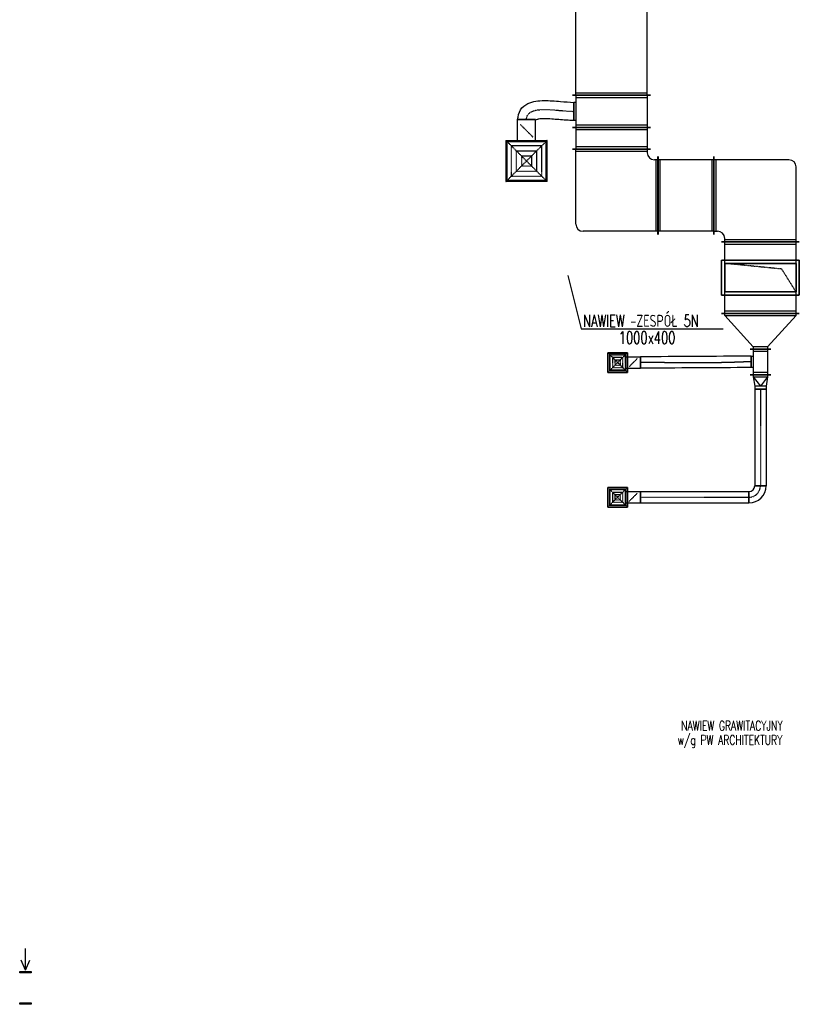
# Model space of a CAD drawing. Extents: x -7228 to 74941, y -112898 to 85621.
# Tile 173 of 256: x 18306 to 19398, y 34864 to 36243. Entities that reach past the tile are written whole.
import ezdxf

# ---------------------------------------------------------------- set-up
doc = ezdxf.new("R2010")
doc.units = 0
doc.linetypes.add('DASHDOT', pattern=[1, 0.5, -0.25, 0, -0.25])
doc.linetypes.add('DASHED', pattern=[0.75, 0.5, -0.25])
doc.layers.get('0').update_dxf_attribs({"color": 101, "linetype": 'CONTINUOUS'})
for name, color, linetype in [('E35', 6, 'CONTINUOUS'), ('FLUID-5N', 7, 'CONTINUOUS'), ('FLUID-N5', 7, 'CONTINUOUS'), ('FLUID-N5-SYM', 7, 'CONTINUOUS'), ('Ins-went', 141, 'CONTINUOUS'), ('m-went-odnośniki', 255, 'CONTINUOUS'), ('m-went-opis', 86, 'CONTINUOUS')]:
    doc.layers.add(name, color=color, linetype=linetype)
doc.styles.add('tab-bud$0$ROMANS', font='romans', dxfattribs={"width": 0.7})
doc.linetypes.add('ZIGZAG', pattern='A,0.00254,-5.08,[131,ltypeshp.shx,S=5.08,R=0,X=-5.08,Y=0],-10.16,[131,ltypeshp.shx,S=5.08,R=180,X=5.08,Y=0],-5.08', length=20.32254)

# ---------------------------------------------------------------- blocks, each defined once
blk = doc.blocks.new('_STRZAŁKA_WENT')
for q in [(-6, -14), (0, -30.2), (6, -14)]:
    blk.add_line((0, 0), q)
blk = doc.blocks.new('*U6459')
at = {"color": 5, "linetype": 'Continuous', "lineweight": -2}
for p, q in [((-225, -545), (-225, 545)), ((225, 545), (225, -545)), ((125, -530), (-125, -530))]:
    blk.add_line(p, q, dxfattribs=at)
at = {"color": 0, "linetype": 'ByBlock', "lineweight": -2}
for p, q in [((-225, 500), (225, 500)), ((-225, -500), (225, -500)), ((-125, -500), (-125, -530)), ((125, -530), (125, -500))]:
    blk.add_line(p, q, dxfattribs=at)
at = {"color": 4, "linetype": 'Continuous'}
for p, q in [((-195, -500), (-195, 500)), ((195, 500), (195, -500))]:
    blk.add_line(p, q, dxfattribs=at)
blk = doc.blocks.new('*U6460')
at = {"color": 5, "linetype": 'Continuous', "lineweight": -2}
for p, q in [((-1420.5, -545), (-1420.5, 545)), ((1420.5, 545), (1420.5, -545))]:
    blk.add_line(p, q, dxfattribs=at)
at = {"color": 0, "linetype": 'ByBlock', "lineweight": -2}
for p, q in [((-1420.5, 500), (1420.5, 500)), ((-1420.5, -500), (1420.5, -500))]:
    blk.add_line(p, q, dxfattribs=at)
at = {"color": 4, "linetype": 'Continuous'}
for p, q in [((-1390.5, -500), (-1390.5, 500)), ((1390.5, 500), (1390.5, -500))]:
    blk.add_line(p, q, dxfattribs=at)
blk = doc.blocks.new('*U6471')
at = {"color": 4, "linetype": 'Continuous'}
for p, q in [((-288, 288), (288, 288)), ((-288, 288), (-288, -288)), ((288, -288), (288, 288)), ((288, -288), (-288, -288))]:
    blk.add_line(p, q, dxfattribs=at)
at = {"color": 4, "linetype": 'DASHED'}
for p, q in [((-288, 288), (0, 0)), ((288, 288), (0, 0)), ((-216, 216), (216, 216)), ((-216, 216), (-216, -216)), ((-144, 144), (144, 144)), ((-144, 144), (-144, -144)), ((144, -144), (144, 144)), ((216, -216), (216, 216)), ((-288, -288), (0, 0)), ((-72, 72), (72, 72)), ((-72, 72), (-72, -72)), ((288, -288), (0, 0)), ((72, -72), (72, 72)), ((72, -72), (-72, -72)), ((216, -216), (-216, -216)), ((144, -144), (-144, -144)), ((0, -425), (-88, -337)), ((0, -425), (88, -513))]:
    blk.add_line(p, q, dxfattribs=at)
at = {"color": 0, "linetype": 'ByBlock', "lineweight": -2}
for p, q in [((-270, -270), (-270, 270)), ((270, 270), (-270, 270)), ((270, 270), (270, -270)), ((-270, -270), (270, -270)), ((-125, -270), (-125, -580)), ((125, -270), (125, -580))]:
    blk.add_line(p, q, dxfattribs=at)
at = {"color": 5, "linetype": 'Continuous', "lineweight": -2}
blk.add_line((125, -580), (-125, -580), dxfattribs=at)
at = {"color": 4, "linetype": 'Continuous'}
blk.add_lwpolyline([(-2, -425, 5, 5, 1), (2, -425, 5, 5, 1)], format="xyseb", close=True, dxfattribs=at)
blk = doc.blocks.new('*U6472')
at = {"color": 5, "linetype": 'Continuous', "lineweight": -2}
for p, q in [((0, 125), (0, -125)), ((-535, -116), (-785, -116))]:
    blk.add_line(p, q, dxfattribs=at)
at = {"color": 5, "linetype": 'ZIGZAG', "lineweight": -2, "ltscale": 0.4}
for points in [[(-785, -116), (-744, 22), (-642, 109), (-529, 142), (-415, 151), (-186, 138), (0, 125)], [(-535, -116), (-537, -117), (-534, -117), (-491, -105), (-413, -99), (-209, -111), (0, -125)]]:
    blk.add_spline(points, degree=3, dxfattribs=at)
at = {"layer": 'FLUID-N5-SYM', "color": 2, "linetype": 'DASHDOT', "start_tangent": (0, 1), "end_tangent": (1, 0)}
blk.add_spline([(-660, -116), (0, 0)], degree=3, dxfattribs=at)
blk = doc.blocks.new('*U6495')
at = {"color": 5, "linetype": 'Continuous', "lineweight": -2}
for p, q in [((-500, -545), (-500, 545)), ((500, 545), (500, -545))]:
    blk.add_line(p, q, dxfattribs=at)
at = {"color": 0, "linetype": 'ByBlock', "lineweight": -2}
for p, q in [((-500, 500), (500, 500)), ((-500, -500), (500, -500))]:
    blk.add_line(p, q, dxfattribs=at)
at = {"color": 4, "linetype": 'Continuous'}
for p, q in [((-470, -500), (-470, 500)), ((470, 500), (470, -500))]:
    blk.add_line(p, q, dxfattribs=at)
at = {"color": 4, "linetype": 'DASHED'}
for p, q in [((245, 545), (-245, 545)), ((-245, 545), (-245, -545)), ((200, 500), (-200, 500)), ((-200, 500), (-200, -500)), ((200, -500), (200, 500)), ((245, -545), (245, 545)), ((-245, -545), (245, -545)), ((-200, -500), (200, -500))]:
    blk.add_line(p, q, dxfattribs=at)
blk = doc.blocks.new('*U6496')
at = {"color": 5, "linetype": 'Continuous', "lineweight": -2}
for p, q in [((-250, -545), (-250, 545)), ((250, 145), (250, -145))]:
    blk.add_line(p, q, dxfattribs=at)
at = {"color": 0, "linetype": 'ByBlock', "lineweight": -2}
for p, q in [((-220, 500), (-250, 500)), ((-220, 500), (220, 100)), ((220, 100), (250, 100)), ((-220, -500), (220, -100)), ((220, -100), (250, -100)), ((-220, -500), (-250, -500))]:
    blk.add_line(p, q, dxfattribs=at)
at = {"color": 4, "linetype": 'Continuous'}
for p, q in [((-220, -500), (-220, 500)), ((220, 100), (220, -100))]:
    blk.add_line(p, q, dxfattribs=at)
blk = doc.blocks.new('*U6497')
at = {"color": 5, "linetype": 'Continuous', "lineweight": -2}
for p, q in [((-180, -145), (-180, 145)), ((180, 145), (180, -145)), ((80, -130), (-80, -130))]:
    blk.add_line(p, q, dxfattribs=at)
at = {"color": 0, "linetype": 'ByBlock', "lineweight": -2}
for p, q in [((-180, 100), (180, 100)), ((-180, -100), (180, -100)), ((-80, -130), (-80, -100)), ((80, -100), (80, -130))]:
    blk.add_line(p, q, dxfattribs=at)
at = {"color": 4, "linetype": 'Continuous'}
for p, q in [((-150, -100), (-150, 100)), ((150, 100), (150, -100))]:
    blk.add_line(p, q, dxfattribs=at)
blk = doc.blocks.new('*U6498')
at = {"color": 4, "linetype": 'Continuous'}
for p, q in [((-138, 138), (138, 138)), ((-138, 138), (-138, -138)), ((138, -138), (138, 138)), ((138, -138), (-138, -138))]:
    blk.add_line(p, q, dxfattribs=at)
at = {"color": 4, "linetype": 'DASHED'}
for p, q in [((-138, 138), (0, 0)), ((138, 138), (0, 0)), ((-138, -138), (0, 0)), ((-104, 104), (104, 104)), ((-104, 104), (-104, -104)), ((-69, 69), (69, 69)), ((-69, 69), (-69, -69)), ((-35, 35), (35, 35)), ((-35, 35), (-35, -35)), ((138, -138), (0, 0)), ((35, -35), (35, 35)), ((69, -69), (69, 69)), ((104, -104), (104, 104)), ((104, -104), (-104, -104)), ((69, -69), (-69, -69)), ((35, -35), (-35, -35)), ((0, -219), (-57, -162)), ((0, -219), (57, -276))]:
    blk.add_line(p, q, dxfattribs=at)
at = {"color": 0, "linetype": 'ByBlock', "lineweight": -2}
for p, q in [((-120, -120), (-120, 120)), ((120, 120), (-120, 120)), ((120, 120), (120, -120)), ((-120, -120), (120, -120)), ((-80, -120), (-80, -318)), ((80, -120), (80, -318))]:
    blk.add_line(p, q, dxfattribs=at)
at = {"color": 5, "linetype": 'Continuous', "lineweight": -2}
blk.add_line((80, -318), (-80, -318), dxfattribs=at)
at = {"color": 4, "linetype": 'Continuous'}
blk.add_lwpolyline([(-2, -219, 5, 5, 1), (2, -219, 5, 5, 1)], format="xyseb", close=True, dxfattribs=at)
blk = doc.blocks.new('*U6499')
at = {"color": 5, "linetype": 'Continuous', "lineweight": -2}
for p, q in [((-1375, -85), (-1375, 75)), ((175, 85), (175, -75))]:
    blk.add_line(p, q, dxfattribs=at)
at = {"color": 5, "linetype": 'ZIGZAG', "lineweight": -2, "ltscale": 0.4}
for points in [[(175, 85), (-1375, 75)], [(175, -75), (-1375, -85)]]:
    blk.add_spline(points, degree=3, dxfattribs=at)
at = {"layer": 'FLUID-N5-SYM', "color": 2, "linetype": 'DASHDOT', "start_tangent": (-1, 0), "end_tangent": (-1, 0)}
blk.add_spline([(175, 5), (0, 0), (-1375, -5)], degree=3, dxfattribs=at)
blk = doc.blocks.new('*U6500')
at = {"color": 5, "linetype": 'Continuous', "lineweight": -2}
for p, q in [((-100, -145), (-100, 145)), ((100, 80), (100, -80))]:
    blk.add_line(p, q, dxfattribs=at)
at = {"color": 0, "linetype": 'ByBlock', "lineweight": -2}
for p, q in [((-100, 100), (-70, 100)), ((-70, 100), (60, 80)), ((60, 80), (100, 80)), ((-100, -100), (-70, -100)), ((-70, -100), (60, -80)), ((60, -80), (100, -80))]:
    blk.add_line(p, q, dxfattribs=at)
at = {"color": 4, "linetype": 'Continuous'}
for p, q in [((-70, -100), (-70, 100)), ((-70, 100), (60, 0)), ((-70, -100), (60, 0)), ((60, 80), (60, -80))]:
    blk.add_line(p, q, dxfattribs=at)
blk = doc.blocks.new('*U6501')
at = {"color": 4, "linetype": 'Continuous'}
for p, q in [((-138, 138), (138, 138)), ((-138, 138), (-138, -138)), ((138, -138), (138, 138)), ((138, -138), (-138, -138))]:
    blk.add_line(p, q, dxfattribs=at)
at = {"color": 4, "linetype": 'DASHED'}
for p, q in [((-138, 138), (0, 0)), ((138, 138), (0, 0)), ((-138, -138), (0, 0)), ((-104, 104), (104, 104)), ((-104, 104), (-104, -104)), ((-69, 69), (69, 69)), ((-69, 69), (-69, -69)), ((-35, 35), (35, 35)), ((-35, 35), (-35, -35)), ((138, -138), (0, 0)), ((35, -35), (35, 35)), ((69, -69), (69, 69)), ((104, -104), (104, 104)), ((104, -104), (-104, -104)), ((69, -69), (-69, -69)), ((35, -35), (-35, -35)), ((0, -219), (-57, -162)), ((0, -219), (57, -276))]:
    blk.add_line(p, q, dxfattribs=at)
at = {"color": 0, "linetype": 'ByBlock', "lineweight": -2}
for p, q in [((-120, -120), (-120, 120)), ((120, 120), (-120, 120)), ((120, 120), (120, -120)), ((-120, -120), (120, -120)), ((-80, -120), (-80, -318)), ((80, -120), (80, -318))]:
    blk.add_line(p, q, dxfattribs=at)
at = {"color": 5, "linetype": 'Continuous', "lineweight": -2}
blk.add_line((80, -318), (-80, -318), dxfattribs=at)
at = {"color": 4, "linetype": 'Continuous'}
blk.add_lwpolyline([(-2, -219, 5, 5, 1), (2, -219, 5, 5, 1)], format="xyseb", close=True, dxfattribs=at)
blk = doc.blocks.new('*U6502')
at = {"color": 5, "linetype": 'Continuous', "lineweight": -2}
for p, q in [((-678, -80), (-678, 80)), ((678, 80), (678, -80))]:
    blk.add_line(p, q, dxfattribs=at)
at = {"color": 0, "linetype": 'ByBlock', "lineweight": -2}
for p, q in [((-678, 80), (678, 80)), ((-678, -80), (678, -80))]:
    blk.add_line(p, q, dxfattribs=at)
at = {"layer": 'FLUID-N5-SYM', "color": 2, "linetype": 'DASHDOT'}
blk.add_line((-678, 0), (678, 0), dxfattribs=at)
blk = doc.blocks.new('*U6503')
at = {"color": 5, "linetype": 'Continuous', "lineweight": -2}
for p, q in [((120, 120), (120, -40)), ((40, -120), (-120, -120))]:
    blk.add_line(p, q, dxfattribs=at)
at = {"color": 0, "linetype": 'ByBlock', "lineweight": -2}
for radius in [240, 80]:
    blk.add_arc((120, -120), radius, 90, 180, dxfattribs=at)
at = {"layer": 'FLUID-N5-SYM', "color": 2, "linetype": 'DASHDOT'}
blk.add_arc((120, -120), 160, 90, 180, dxfattribs=at)
blk = doc.blocks.new('*U6504')
at = {"color": 5, "linetype": 'Continuous', "lineweight": -2}
for p, q in [((-1519, -80), (-1519, 80)), ((0, 80), (0, -80))]:
    blk.add_line(p, q, dxfattribs=at)
at = {"color": 5, "linetype": 'ZIGZAG', "lineweight": -2, "ltscale": 0.4}
for points in [[(-1519, 80), (0, 80)], [(-1519, -80), (0, -80)]]:
    blk.add_spline(points, degree=3, dxfattribs=at)
at = {"layer": 'FLUID-N5-SYM', "color": 2, "linetype": 'DASHDOT', "start_tangent": (1, 0), "end_tangent": (1, 0)}
blk.add_spline([(-1519, 0), (0, 0)], degree=3, dxfattribs=at)
blk = doc.blocks.new('*U6420')
at = {"color": 4, "linetype": 'Continuous'}
for p, q in [((-245, -545), (-245, 545)), ((-245, 545), (245, 545)), ((245, 545), (245, -545)), ((245, -545), (-245, -545))]:
    blk.add_line(p, q, dxfattribs=at)
at = {"color": 0, "linetype": 'ByBlock', "lineweight": -2}
for p, q in [((-200, -500), (-200, 500)), ((-200, 500), (200, 500)), ((200, 500), (200, -500)), ((200, -500), (-200, -500))]:
    blk.add_line(p, q, dxfattribs=at)
at = {"color": 4, "linetype": 'DASHED'}
for p, q in [((120, -300), (200, 500)), ((-200, -500), (120, -300))]:
    blk.add_line(p, q, dxfattribs=at)
blk = doc.blocks.new('*U6505')
at = {"color": 5, "linetype": 'Continuous', "lineweight": -2}
for p, q in [((-585, -480), (-585, 610)), ((610, -585), (-480, -585))]:
    blk.add_line(p, q, dxfattribs=at)
at = {"color": 0, "linetype": 'ByBlock', "lineweight": -2}
for p, q in [((465, 565), (-585, 565)), ((565, -585), (565, 465)), ((-585, -435), (-535, -435)), ((-435, -585), (-435, -535))]:
    blk.add_line(p, q, dxfattribs=at)
at = {"color": 4, "linetype": 'Continuous'}
for p, q in [((-555, -435), (-555, 565)), ((565, -555), (-435, -555))]:
    blk.add_line(p, q, dxfattribs=at)
at = {"color": 0, "linetype": 'ByBlock', "lineweight": -2}
for centre in [(465, 465), (-535, -535)]:
    blk.add_arc(centre, 100, 0, 90, dxfattribs=at)
blk = doc.blocks.new('*U6506')
at = {"color": 5, "linetype": 'Continuous', "lineweight": -2}
for p, q in [((-391.5, -545), (-391.5, 545)), ((391.5, 545), (391.5, -545))]:
    blk.add_line(p, q, dxfattribs=at)
at = {"color": 0, "linetype": 'ByBlock', "lineweight": -2}
for p, q in [((-391.5, 500), (391.5, 500)), ((-391.5, -500), (391.5, -500))]:
    blk.add_line(p, q, dxfattribs=at)
at = {"color": 4, "linetype": 'Continuous'}
for p, q in [((-361.5, -500), (-361.5, 500)), ((361.5, 500), (361.5, -500))]:
    blk.add_line(p, q, dxfattribs=at)
blk = doc.blocks.new('*U6507')
at = {"color": 0, "linetype": 'ByBlock', "lineweight": -2}
for p, q in [((-465, 565), (585, 565)), ((-565, -585), (-565, 465)), ((435, -585), (435, -535)), ((585, -435), (535, -435))]:
    blk.add_line(p, q, dxfattribs=at)
at = {"color": 4, "linetype": 'Continuous'}
for p, q in [((555, 565), (555, -435)), ((435, -555), (-565, -555))]:
    blk.add_line(p, q, dxfattribs=at)
at = {"color": 5, "linetype": 'Continuous', "lineweight": -2}
for p, q in [((585, 610), (585, -480)), ((480, -585), (-610, -585))]:
    blk.add_line(p, q, dxfattribs=at)
at = {"color": 0, "linetype": 'ByBlock', "lineweight": -2}
for centre in [(-465, 465), (535, -535)]:
    blk.add_arc(centre, 100, 90, 180, dxfattribs=at)
blk = doc.blocks.new('*U6508')
at = {"color": 5, "linetype": 'Continuous', "lineweight": -2}
for p, q in [((-152, -545), (-152, 545)), ((152, 545), (152, -545))]:
    blk.add_line(p, q, dxfattribs=at)
at = {"color": 0, "linetype": 'ByBlock', "lineweight": -2}
for p, q in [((-152, 500), (152, 500)), ((-152, -500), (152, -500))]:
    blk.add_line(p, q, dxfattribs=at)
at = {"color": 4, "linetype": 'Continuous'}
for p, q in [((-122, -500), (-122, 500)), ((122, 500), (122, -500))]:
    blk.add_line(p, q, dxfattribs=at)
blk = doc.blocks.new('A$C57440DA0')
at = {"layer": 'Ins-went'}
for points in [[(71, -4806), (74, -4806), (74, -4808), (58, -4808), (58, -4806)], [(71, -4850), (74, -4850), (74, -4852), (58, -4852), (58, -4850)]]:
    blk.add_lwpolyline(points, close=True, dxfattribs=at)
at = {"layer": 'm-went-odnośniki'}
for p, q in [((825.3, -3831.4), (844.1, -3906)), ((844.1, -3906), (1042.8, -3906))]:
    blk.add_line(p, q, dxfattribs=at)
at = {"layer": 'FLUID-5N', "color": 5, "linetype": 'Continuous', "xscale": 0.09999999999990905, "yscale": 0.09999999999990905, "zscale": 0.1, "rotation": 90.0000000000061}
blk.add_blockref('*U6420', (1094.8, -3834.3), dxfattribs=at)
at = {"layer": 'FLUID-N5', "color": 5, "linetype": 'Continuous'}
for name, p, xscale, yscale, zscale, rotation in [('*U6460', (886.5, -3436.8), 0.1, 0.1, 0.1, 90), ('*U6459', (886.5, -3601.4), 0.1, 0.1, 0.1, 270.0000000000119), ('*U6471', (767.5, -3671), 0.09999999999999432, 0.1000000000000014, 0.1, 179.9999999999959), ('*U6508', (886.5, -3639.1), 0.1, 0.1, 0.1, 269.9999999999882), ('*U6507', (893, -3712.8), 0.1, 0.1, 0.09999999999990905, 89.99999999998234), ('*U6506', (990.6, -3719.3), 0.1, 0.1, 0.1, 179.9999999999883), ('*U6495', (1094.8, -3834.3), 0.09999999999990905, 0.09999999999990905, 0.1, 90.0000000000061), ('*U6496', (1094.8, -3909.3), 0.1000000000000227, 0.09999999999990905, 0.1, 270), ('*U6498', (895, -3953.2), 0.1000000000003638, 0.1000000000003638, 0.1, 90), ('*U6497', (1094.8, -3952.3), 0.1000000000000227, 0.09999999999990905, 0.1, 269.9999999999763), ('*U6499', (1064.3, -3952.7), 0.09999999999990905, 0.09999999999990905, 0.1, 359.9999999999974), ('*U6500', (1094.8, -3980.3), 0.1000000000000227, 0.09999999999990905, 0.1, 269.9999999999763), ('*U6502', (1094.8, -4058.1), 0.1, 0.1, 0.1, 269.9999999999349), ('*U6501', (895, -4141.9), 0.1000000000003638, 0.1000000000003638, 0.1, 90), ('*U6504', (1078.8, -4141.9), 0.09999999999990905, 0.1, 0.1, 359.9999999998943), ('*U6503', (1090.8, -4137.9), 0.09999999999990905, 0.1, 0.1, 179.9999999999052)]:
    blk.add_blockref(name, p, dxfattribs=dict(at, xscale=xscale, yscale=yscale, zscale=zscale, rotation=rotation))
at = {"layer": 'FLUID-N5', "color": 5, "linetype": 'Continuous', "xscale": 0.1, "yscale": 0.1, "zscale": 0.1}
for name, p in [('*U6472', (833.5, -3601.4)), ('*U6505', (1088.3, -3725.8))]:
    blk.add_blockref(name, p, dxfattribs=at)
at = {"layer": 'Ins-went', "xscale": -1, "rotation": 180}
blk.add_blockref('_STRZAŁKA_WENT', (66, -4804), dxfattribs=at)
at = {"layer": 'm-went-opis', "style": 'tab-bud$0$ROMANS', "width": 0.7}
for s, height, p in [('NAWIEW -ZESPÓŁ 5N', 16.848, (846.6, -3903.2)), ('1000x400', 16.85, (896.5, -3926.8))]:
    blk.add_text(s, height=height, dxfattribs=at).set_placement(p)
for s, p in [('NAWIEW GRAWITACYJNY', (983.9, -4468.5)), ('w/g PW ARCHITEKTURY', (979.1, -4488.5))]:
    blk.add_text(s, height=13.446, rotation=0, dxfattribs=at).set_placement(p)

msp = doc.modelspace()

# ---------------------------------------------------------------- block references
at = {"layer": 'E35'}
msp.add_blockref('A$C57440DA0', (18248.5, 39716.472), dxfattribs=at)

doc.saveas('drawing.dxf')
